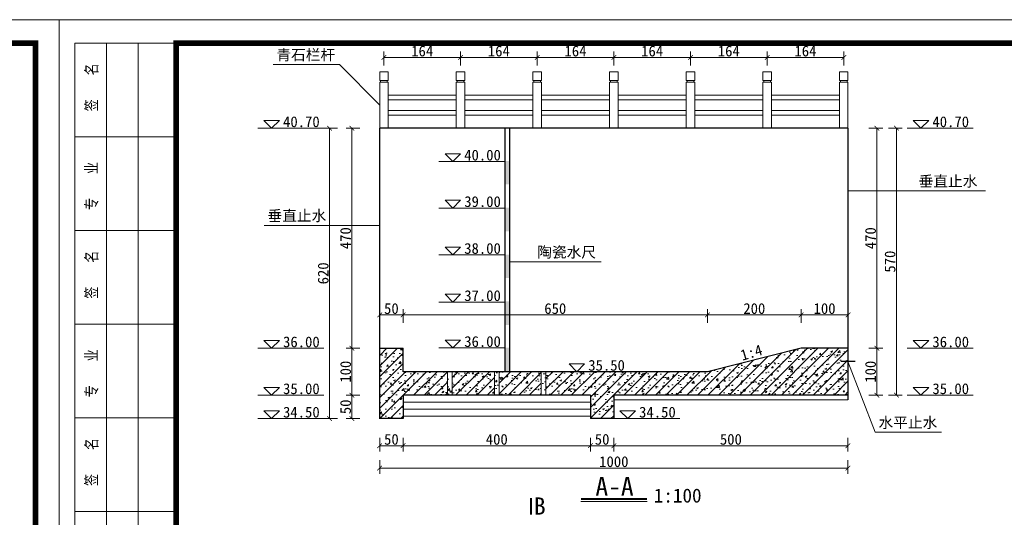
# Model space of a CAD drawing. Extents: x -13074 to 1448651, y 3648755 to 8081248.
# Tile 5 of 173: x 466357 to 466567, y 3854021 to 3854128. Entities that reach past the tile are written whole.
import ezdxf

# ---------------------------------------------------------------- set-up
doc = ezdxf.new("R2010")
doc.units = 0
doc.header["$PDMODE"] = 32
doc.header["$PDSIZE"] = 0.2
doc.layers.get('0').update_dxf_attribs({"linetype": 'CONTINUOUS'})
doc.layers.get('Defpoints').update_dxf_attribs({"linetype": 'CONTINUOUS'})
for name, color, linetype, lineweight in [('0.09折线', 6, 'CONTINUOUS', 9), ('0.09标注线', 3, 'CONTINUOUS', 9), ('0.13填充', 8, 'CONTINUOUS', 9), ('0.30粗线', 7, 'CONTINUOUS', 30), ('SHEET', 1, 'CONTINUOUS', 15), ('文字', 7, 'CONTINUOUS', 15), ('新建路', 7, 'CONTINUOUS', 40), ('细实线', 3, 'CONTINUOUS', 20), ('配筋1', 1, 'CONTINUOUS', 50)]:
    doc.layers.add(name, color=color, linetype=linetype, lineweight=lineweight)
doc.layers.add('DIM', color=3, linetype='CONTINUOUS')
doc.styles.add('-仿宋_GB2312', font='FangSong_GB2312.ttf')
doc.styles.add('FHZ', font='FangSong_GB2312.ttf', dxfattribs={"width": 0.7070000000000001, "height": 300})
doc.dimstyles.new('zzzz STANDARD', dxfattribs={"dimtxt": 2.3, "dimasz": 1, "dimexe": 1.25, "dimexo": 1.5, "dimgap": 0.2, "dimtad": 1, "dimdec": 0, "dimlfac": 10, "dimzin": 0, "dimdsep": 46, "dimtxsty": '-仿宋_GB2312', "dimblk": 'ARCHTICK', "dimcen": 0.09, "dimadec": 0, "dimazin": 0, "dimtfac": 1, "dimtdec": 0, "dimtix": 1, "dimtmove": 2, "dimatfit": 3, "dimfxl": 1.7, "dimfxlon": 1, "dimtolj": 1, "dimtzin": 0, "dimlwd": 9, "dimlwe": 9, "dimarcsym": 0})

# ---------------------------------------------------------------- blocks, each defined once
blk = doc.blocks.new('c')
at = {"layer": 'SHEET', "color": 7}
for p, q in [((565949.9466843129, 3846269.904572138), (565906.7484831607, 3846269.904572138)), ((565906.7484831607, 3846269.904572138), (565949.9466843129, 3846269.904572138)), ((565906.7484831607, 3846269.904572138), (565906.7484831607, 3846029.914565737)), ((565920.2479210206, 3846269.904572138), (565920.2479210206, 3846029.914565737)), ((565933.7473588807, 3846269.904572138), (565933.7473588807, 3846029.914565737)), ((565906.7484831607, 3846229.906237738), (565949.9466843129, 3846229.906237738)), ((565906.7484831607, 3846189.907903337), (565949.9466843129, 3846189.907903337)), ((565906.7484831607, 3846189.907903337), (565949.9466843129, 3846189.907903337)), ((565906.7484831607, 3846189.907903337), (565949.9466843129, 3846189.907903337)), ((565906.7484831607, 3846149.909568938), (565949.9466843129, 3846149.909568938)), ((565906.7484831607, 3846109.911234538), (565949.9466843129, 3846109.911234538)), ((565906.7484831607, 3846109.911234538), (565949.9466843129, 3846109.911234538)), ((565906.7484831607, 3846069.912900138), (565949.9466843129, 3846069.912900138))]:
    blk.add_line(p, q, dxfattribs=at)
at = {"layer": 'SHEET', "color": 5}
blk.add_lwpolyline([(566739.913788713, 3845685.928889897), (565899.948766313, 3845685.928889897), (565899.948766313, 3846279.904155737), (566739.913788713, 3846279.904155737)], close=True, dxfattribs=at)
at = {"layer": 'SHEET', "color": 5, "const_width": 2.399900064}
blk.add_lwpolyline([(565949.9466843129, 3846269.904572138), (566729.914205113, 3846269.904572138), (566729.914205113, 3845695.928473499), (565949.9466843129, 3845695.928473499)], close=True, dxfattribs=at)
at = {"layer": 'DIM', "color": 7, "style": 'FHZ', "width": 0.75}
for s, p in [('签    名', (565916.2944850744, 3846240.803156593)), ('专    业', (565916.2944850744, 3846198.677241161)), ('签    名', (565916.2944850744, 3846160.806487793)), ('专    业', (565916.2944850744, 3846118.68057236)), ('签    名', (565916.2944850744, 3846080.809818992))]:
    blk.add_text(s, height=4.999791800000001, rotation=90, dxfattribs=at).set_placement(p)
blk = doc.blocks.new('_ARCHTICK')
at = {"color": 0, "linetype": 'ByBlock', "const_width": 0.15}
blk.add_lwpolyline([(-0.5, -0.5), (0.5, 0.5)], dxfattribs=at)
blk = doc.blocks.new('*D1278')
at = {"layer": 'Defpoints', "color": 0, "linetype": 'Continuous', "lineweight": 13}
for p in [(466533.9578371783, 3854046.399516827), (466433.9578371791, 3854042.399516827), (466433.9578371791, 3854031.833417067)]:
    blk.add_point(p, dxfattribs=at)
at = {"layer": '新建路', "color": 0, "linetype": 'Continuous', "lineweight": 9}
for p, q in [((466433.9578371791, 3854033.533417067), (466433.9578371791, 3854030.583417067)), ((466533.9578371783, 3854033.533417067), (466533.9578371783, 3854030.583417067)), ((466533.9578371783, 3854031.833417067), (466433.9578371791, 3854031.833417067))]:
    blk.add_line(p, q, dxfattribs=at)
at = {"layer": '新建路', "color": 0, "linetype": 'Continuous', "lineweight": 9, "rotation": 180}
blk.add_blockref('_ARCHTICK', (466433.9578371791, 3854031.833417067), dxfattribs=at)
at = {"layer": '新建路', "color": 0, "linetype": 'Continuous', "lineweight": 9}
blk.add_blockref('_ARCHTICK', (466533.9578371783, 3854031.833417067), dxfattribs=at)
at = {"layer": '新建路', "color": 0, "linetype": 'Continuous', "lineweight": 13, "insert": (466483.9578371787, 3854033.183417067), "char_height": 2.3, "attachment_point": 5, "style": '-仿宋_GB2312'}
blk.add_mtext('\\A1;1000', dxfattribs=at)
blk = doc.blocks.new('*D1286')
at = {"layer": 'Defpoints', "color": 0, "linetype": 'Continuous', "lineweight": 13}
for p in [(466433.9578371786, 3854104.399516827), (466423.2569691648, 3854042.399516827), (466433.9578371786, 3854042.399516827)]:
    blk.add_point(p, dxfattribs=at)
at = {"layer": '新建路', "color": 0, "linetype": 'Continuous', "lineweight": 9}
for p, q in [((466424.9569691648, 3854104.399516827), (466422.0069691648, 3854104.399516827)), ((466423.2569691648, 3854104.399516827), (466423.2569691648, 3854042.399516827)), ((466424.9569691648, 3854042.399516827), (466422.0069691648, 3854042.399516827))]:
    blk.add_line(p, q, dxfattribs=at)
for p, rotation in [((466423.2569691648, 3854104.399516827), 90), ((466423.2569691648, 3854042.399516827), 270)]:
    blk.add_blockref('_ARCHTICK', p, dxfattribs=dict(at, rotation=rotation))
at = {"layer": '新建路', "color": 0, "linetype": 'Continuous', "lineweight": 13, "insert": (466421.9069691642, 3854073.399516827), "char_height": 2.3, "attachment_point": 5, "rotation": 90, "style": '-仿宋_GB2312'}
blk.add_mtext('\\A1;620', dxfattribs=at)
blk = doc.blocks.new('*D1289')
at = {"layer": 'Defpoints', "color": 0, "linetype": 'Continuous', "lineweight": 13}
for p in [(466533.9578371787, 3854104.399516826), (466533.9578371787, 3854047.399516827), (466544.2940091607, 3854047.399516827)]:
    blk.add_point(p, dxfattribs=at)
at = {"layer": '新建路', "color": 0, "linetype": 'Continuous', "lineweight": 9}
for p, q in [((466542.5940091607, 3854104.399516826), (466545.5440091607, 3854104.399516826)), ((466544.2940091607, 3854104.399516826), (466544.2940091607, 3854047.399516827)), ((466542.5940091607, 3854047.399516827), (466545.5440091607, 3854047.399516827))]:
    blk.add_line(p, q, dxfattribs=at)
for p, rotation in [((466544.2940091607, 3854104.399516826), 90), ((466544.2940091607, 3854047.399516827), 270)]:
    blk.add_blockref('_ARCHTICK', p, dxfattribs=dict(at, rotation=rotation))
at = {"layer": '新建路', "color": 0, "linetype": 'Continuous', "lineweight": 13, "insert": (466542.9440091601, 3854075.899516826), "char_height": 2.3, "attachment_point": 5, "rotation": 90, "style": '-仿宋_GB2312'}
blk.add_mtext('\\A1;570', dxfattribs=at)

msp = doc.modelspace()

# ---------------------------------------------------------------- hatches: boundary and pattern name
at = {"layer": '0.09标注线', "linetype": 'Continuous', "lineweight": 13}
for points in [[(466461.6934791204, 3854097.399516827), (466460.6959015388, 3854097.399516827), (466460.6959015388, 3854092.399516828), (466461.6934791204, 3854092.399516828)], [(466461.6934791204, 3854087.399516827), (466460.6959015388, 3854087.399516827), (466460.6959015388, 3854082.399516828), (466461.6934791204, 3854082.399516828)], [(466461.6934791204, 3854077.399516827), (466460.6959015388, 3854077.399516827), (466460.6959015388, 3854072.399516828), (466461.6934791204, 3854072.399516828)], [(466461.6934791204, 3854067.396751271), (466460.6959015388, 3854067.396751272), (466460.6959015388, 3854062.396751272), (466461.6934791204, 3854062.396751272)], [(466461.6934791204, 3854057.521795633), (466460.6959015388, 3854057.521795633), (466460.6959015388, 3854052.521795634), (466461.6934791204, 3854052.521795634)]]:
    msp.add_hatch(color=256, dxfattribs=at).paths.add_polyline_path(points)
h = msp.add_hatch(dxfattribs=at)
h.set_pattern_fill('ANSI31', color=256, scale=0.5, style=0)
h.set_pattern_definition([(45, (466433.9578371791, 3854042.399516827), (-1.122532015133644, 1.122532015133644), [])])
h.paths.add_polyline_path([(466503.9578371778, 3854052.399516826), (466469.4578371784, 3854052.399516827), (466469.4578371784, 3854047.399516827), (466478.9578371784, 3854047.399516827), (466478.9578371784, 3854042.399516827), (466483.9578371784, 3854042.399516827), (466483.9578371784, 3854047.399516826), (466488.9578371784, 3854047.399516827), (466533.9578371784, 3854047.399516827), (466533.9578371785, 3854057.399516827), (466523.9578371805, 3854057.399516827)])
h.paths.add_polyline_path([(466459.4578371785, 3854052.399516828), (466459.4578371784, 3854047.399516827), (466468.4578371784, 3854047.399516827), (466468.4578371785, 3854052.399516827)])
h.paths.add_polyline_path([(466449.4578371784, 3854052.399516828), (466449.4578371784, 3854047.399516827), (466458.4578371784, 3854047.399516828), (466458.4578371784, 3854052.399516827)])
h.paths.add_polyline_path([(466438.9578371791, 3854052.399516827), (466438.957837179, 3854057.399516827), (466433.9578371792, 3854057.399516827), (466433.9578371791, 3854042.399516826), (466438.9578371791, 3854042.399516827), (466438.9578371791, 3854047.399516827), (466448.4578371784, 3854047.399516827), (466448.4578371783, 3854052.399516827)])
h = msp.add_hatch(dxfattribs=at)
h.set_pattern_fill('AR-CONC', color=256, scale=0.02, style=0)
h.set_pattern_definition([(49.99999999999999, (466433.9578371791, 3854042.399516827), (3.64369337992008, -0.3187817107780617), [0.381, -4.191000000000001]), (355, (466433.9578371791, 3854042.399516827), (-0.7048565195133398, 3.8211328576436), [0.3048, -3.3528]), (100.451, (466434.2614771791, 3854042.372951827), (2.938850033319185, 3.502333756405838), [0.3238, -3.5618]), (46.18420000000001, (466433.9578371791, 3854043.415516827), (5.421580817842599, -0.8408465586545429), [0.5715, -6.2865]), (96.6356, (466434.4096351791, 3854043.345446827), (4.748084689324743, 4.948511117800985), [0.4857, -5.3427]), (351.1840000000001, (466433.9578371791, 3854043.415516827), (4.748092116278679, 4.948502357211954), [0.4572, -5.0292]), (21, (466434.4658371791, 3854043.161516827), (3.032297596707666, -2.04531037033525), [0.381, -4.191000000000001]), (326.0000000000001, (466434.4658371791, 3854043.161516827), (1.236040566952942, 3.683759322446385), [0.3048, -3.3528]), (71.4514, (466434.7185271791, 3854042.991074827), (4.268329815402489, 1.638457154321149), [0.3238, -3.5618]), (37.50000000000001, (466433.9578371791, 3854042.399516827), (0.06177206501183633, 1.691100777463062), [0, -3.31216, 0, -3.4036, 0, -3.3655]), (7.499999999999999, (466433.9578371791, 3854042.399516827), (1.336393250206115, 2.00361149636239), [0, -1.94056, 0, -3.23596, 0, -1.2827]), (327.5, (466432.8249971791, 3854042.399516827), (2.711811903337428, -0.1145748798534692), [0, -1.27, 0, -3.9624, 0, -5.2578]), (317.5, (466432.3169971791, 3854042.399516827), (2.962583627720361, 0.5085298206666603), [0, -1.651, 0, -2.63144, 0, -3.7338])])
h.paths.add_polyline_path([(466459.4578371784, 3854052.399516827), (466459.4578371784, 3854047.399516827), (466468.4578371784, 3854047.399516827), (466468.4578371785, 3854052.399516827)])
h.paths.add_polyline_path([(466458.4578371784, 3854052.399516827), (466449.4578371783, 3854052.399516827), (466449.4578371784, 3854047.399516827), (466458.4578371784, 3854047.399516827)])
h.paths.add_polyline_path([(466438.9578371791, 3854052.399516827), (466438.957837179, 3854057.399516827), (466433.9578371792, 3854057.399516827), (466433.9578371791, 3854042.399516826), (466438.9578371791, 3854042.399516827), (466438.9578371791, 3854047.399516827), (466448.4578371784, 3854047.399516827), (466448.4578371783, 3854052.399516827)])
h = msp.add_hatch(dxfattribs=at)
h.set_pattern_fill('AR-CONC', color=256, scale=0.02, style=0)
h.set_pattern_definition([(49.99999999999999, (466469.4578371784, 3854042.399516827), (3.64369337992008, -0.3187817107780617), [0.381, -4.191000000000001]), (355, (466469.4578371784, 3854042.399516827), (-0.7048565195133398, 3.8211328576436), [0.3048, -3.3528]), (100.451, (466469.7614771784, 3854042.372951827), (2.938850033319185, 3.502333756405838), [0.3238, -3.5618]), (46.18420000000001, (466469.4578371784, 3854043.415516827), (5.421580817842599, -0.8408465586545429), [0.5715, -6.2865]), (96.6356, (466469.9096351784, 3854043.345446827), (4.748084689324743, 4.948511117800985), [0.4857, -5.3427]), (351.1840000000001, (466469.4578371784, 3854043.415516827), (4.748092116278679, 4.948502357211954), [0.4572, -5.0292]), (21, (466469.9658371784, 3854043.161516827), (3.032297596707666, -2.04531037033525), [0.381, -4.191000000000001]), (326.0000000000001, (466469.9658371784, 3854043.161516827), (1.236040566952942, 3.683759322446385), [0.3048, -3.3528]), (71.4514, (466470.2185271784, 3854042.991074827), (4.268329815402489, 1.638457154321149), [0.3238, -3.5618]), (37.50000000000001, (466469.4578371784, 3854042.399516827), (0.06177206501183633, 1.691100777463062), [0, -3.31216, 0, -3.4036, 0, -3.3655]), (7.499999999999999, (466469.4578371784, 3854042.399516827), (1.336393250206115, 2.00361149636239), [0, -1.94056, 0, -3.23596, 0, -1.2827]), (327.5, (466468.3249971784, 3854042.399516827), (2.711811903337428, -0.1145748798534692), [0, -1.27, 0, -3.9624, 0, -5.2578]), (317.5, (466467.8169971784, 3854042.399516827), (2.962583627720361, 0.5085298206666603), [0, -1.651, 0, -2.63144, 0, -3.7338])])
h.paths.add_polyline_path([(466503.9578371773, 3854052.399516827), (466469.4578371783, 3854052.399516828), (466469.4578371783, 3854047.399516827), (466478.9578371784, 3854047.399516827), (466478.9578371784, 3854042.399516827), (466483.9578371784, 3854042.399516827), (466483.9578371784, 3854047.399516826), (466488.9578371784, 3854047.399516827), (466533.9578371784, 3854047.399516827), (466533.9578371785, 3854057.399516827), (466523.9578371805, 3854057.399516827)])
h = msp.add_hatch(dxfattribs=at)
h.set_pattern_fill('AR-CONC', color=256, scale=0.02, style=0)
h.set_pattern_definition([(49.99999999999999, (466448.4578371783, 3854047.399516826), (3.64369337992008, -0.3187817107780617), [0.381, -4.191000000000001]), (355, (466448.4578371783, 3854047.399516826), (-0.7048565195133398, 3.8211328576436), [0.3048, -3.3528]), (100.451, (466448.7614771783, 3854047.372951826), (2.938850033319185, 3.502333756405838), [0.3238, -3.5618]), (46.18420000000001, (466448.4578371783, 3854048.415516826), (5.421580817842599, -0.8408465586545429), [0.5715, -6.2865]), (96.6356, (466448.9096351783, 3854048.345446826), (4.748084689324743, 4.948511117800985), [0.4857, -5.3427]), (351.1840000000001, (466448.4578371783, 3854048.415516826), (4.748092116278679, 4.948502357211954), [0.4572, -5.0292]), (21, (466448.9658371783, 3854048.161516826), (3.032297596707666, -2.04531037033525), [0.381, -4.191000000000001]), (326.0000000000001, (466448.9658371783, 3854048.161516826), (1.236040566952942, 3.683759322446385), [0.3048, -3.3528]), (71.4514, (466449.2185271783, 3854047.991074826), (4.268329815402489, 1.638457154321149), [0.3238, -3.5618]), (37.50000000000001, (466448.4578371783, 3854047.399516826), (0.06177206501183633, 1.691100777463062), [0, -3.31216, 0, -3.4036, 0, -3.3655]), (7.499999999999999, (466448.4578371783, 3854047.399516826), (1.336393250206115, 2.00361149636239), [0, -1.94056, 0, -3.23596, 0, -1.2827]), (327.5, (466447.3249971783, 3854047.399516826), (2.711811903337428, -0.1145748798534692), [0, -1.27, 0, -3.9624, 0, -5.2578]), (317.5, (466446.8169971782, 3854047.399516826), (2.962583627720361, 0.5085298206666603), [0, -1.651, 0, -2.63144, 0, -3.7338])])
h.paths.add_polyline_path([(466469.4578371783, 3854052.399516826), (466468.4578371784, 3854052.399516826), (466468.4578371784, 3854047.399516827), (466469.4578371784, 3854047.399516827)])
h.paths.add_polyline_path([(466459.4578371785, 3854052.399516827), (466458.4578371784, 3854052.399516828), (466458.4578371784, 3854047.399516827), (466459.4578371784, 3854047.399516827)])
h.paths.add_polyline_path([(466449.4578371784, 3854052.399516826), (466448.4578371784, 3854052.399516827), (466448.4578371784, 3854047.399516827), (466449.4578371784, 3854047.399516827)])

# ---------------------------------------------------------------- linework, layer by layer
at = {"layer": '0.09折线', "color": 7}
for p, q in [((466433.9578371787, 3854114.599539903), (466433.9578371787, 3854116.399539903)), ((466433.9578371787, 3854116.399539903), (466435.7578371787, 3854116.399539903)), ((466433.9578371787, 3854114.599539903), (466433.9578371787, 3854116.399539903)), ((466433.9578371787, 3854116.399539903), (466435.7578371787, 3854116.399539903)), ((466433.9578371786, 3854114.599539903), (466433.9578371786, 3854116.399539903)), ((466433.9578371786, 3854116.399539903), (466435.7578371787, 3854116.399539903)), ((466435.7578371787, 3854114.599539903), (466435.7578371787, 3854116.399539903)), ((466435.7578371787, 3854114.599539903), (466435.7578371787, 3854116.399539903)), ((466435.7578371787, 3854114.599539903), (466435.7578371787, 3854116.399539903)), ((466450.3245038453, 3854114.599539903), (466450.3245038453, 3854116.399539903)), ((466450.3245038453, 3854116.399539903), (466452.1245038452, 3854116.399539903)), ((466450.3245038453, 3854114.599539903), (466450.3245038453, 3854116.399539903)), ((466450.3245038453, 3854116.399539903), (466452.1245038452, 3854116.399539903)), ((466450.3245038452, 3854114.599539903), (466450.3245038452, 3854116.399539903)), ((466450.3245038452, 3854116.399539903), (466452.1245038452, 3854116.399539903)), ((466452.1245038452, 3854114.599539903), (466452.1245038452, 3854116.399539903)), ((466452.1245038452, 3854114.599539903), (466452.1245038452, 3854116.399539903)), ((466452.1245038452, 3854114.599539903), (466452.1245038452, 3854116.399539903)), ((466466.6911705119, 3854114.599539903), (466466.6911705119, 3854116.399539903)), ((466466.6911705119, 3854116.399539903), (466468.4911705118, 3854116.399539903)), ((466466.6911705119, 3854114.599539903), (466466.6911705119, 3854116.399539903)), ((466466.6911705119, 3854116.399539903), (466468.4911705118, 3854116.399539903)), ((466466.6911705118, 3854114.599539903), (466466.6911705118, 3854116.399539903)), ((466466.6911705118, 3854116.399539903), (466468.4911705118, 3854116.399539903)), ((466468.4911705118, 3854114.599539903), (466468.4911705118, 3854116.399539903)), ((466468.4911705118, 3854114.599539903), (466468.4911705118, 3854116.399539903)), ((466468.4911705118, 3854114.599539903), (466468.4911705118, 3854116.399539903)), ((466483.0578371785, 3854114.599539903), (466483.0578371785, 3854116.399539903)), ((466483.0578371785, 3854116.399539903), (466484.8578371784, 3854116.399539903)), ((466483.0578371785, 3854114.599539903), (466483.0578371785, 3854116.399539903)), ((466483.0578371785, 3854116.399539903), (466484.8578371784, 3854116.399539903)), ((466483.0578371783, 3854114.599539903), (466483.0578371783, 3854116.399539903)), ((466483.0578371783, 3854116.399539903), (466484.8578371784, 3854116.399539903)), ((466484.8578371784, 3854114.599539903), (466484.8578371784, 3854116.399539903)), ((466484.8578371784, 3854114.599539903), (466484.8578371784, 3854116.399539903)), ((466484.8578371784, 3854114.599539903), (466484.8578371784, 3854116.399539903)), ((466499.424503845, 3854114.599539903), (466499.424503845, 3854116.399539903)), ((466499.424503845, 3854116.399539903), (466501.224503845, 3854116.399539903)), ((466499.424503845, 3854114.599539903), (466499.424503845, 3854116.399539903)), ((466499.424503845, 3854116.399539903), (466501.224503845, 3854116.399539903)), ((466499.4245038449, 3854114.599539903), (466499.4245038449, 3854116.399539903)), ((466499.4245038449, 3854116.399539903), (466501.224503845, 3854116.399539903)), ((466501.224503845, 3854114.599539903), (466501.224503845, 3854116.399539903)), ((466501.224503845, 3854114.599539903), (466501.224503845, 3854116.399539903)), ((466501.224503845, 3854114.599539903), (466501.224503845, 3854116.399539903)), ((466515.7911705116, 3854114.599539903), (466515.7911705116, 3854116.399539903)), ((466515.7911705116, 3854116.399539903), (466517.5911705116, 3854116.399539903)), ((466515.7911705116, 3854114.599539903), (466515.7911705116, 3854116.399539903)), ((466515.7911705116, 3854116.399539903), (466517.5911705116, 3854116.399539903)), ((466515.7911705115, 3854114.599539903), (466515.7911705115, 3854116.399539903)), ((466515.7911705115, 3854116.399539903), (466517.5911705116, 3854116.399539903)), ((466517.5911705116, 3854114.599539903), (466517.5911705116, 3854116.399539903)), ((466517.5911705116, 3854114.599539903), (466517.5911705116, 3854116.399539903)), ((466517.5911705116, 3854114.599539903), (466517.5911705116, 3854116.399539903)), ((466532.1578371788, 3854114.599539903), (466532.1578371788, 3854116.399539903)), ((466532.1578371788, 3854116.399539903), (466533.9578371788, 3854116.399539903)), ((466532.1578371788, 3854114.599539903), (466532.1578371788, 3854116.399539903)), ((466532.1578371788, 3854116.399539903), (466533.9578371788, 3854116.399539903)), ((466532.1578371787, 3854114.599539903), (466532.1578371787, 3854116.399539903)), ((466532.1578371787, 3854116.399539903), (466533.9578371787, 3854116.399539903)), ((466533.9578371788, 3854114.599539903), (466533.9578371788, 3854116.399539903)), ((466533.9578371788, 3854114.599539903), (466533.9578371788, 3854116.399539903)), ((466533.9578371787, 3854114.599539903), (466533.9578371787, 3854116.399539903)), ((466533.9578371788, 3854114.599539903), (466533.9578371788, 3854116.399539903)), ((466533.9578371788, 3854114.599539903), (466533.9578371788, 3854116.399539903)), ((466533.9578371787, 3854114.599539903), (466533.9578371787, 3854116.399539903)), ((466433.9578371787, 3854114.599539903), (466435.7578371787, 3854114.599539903)), ((466433.9578371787, 3854114.599539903), (466435.7578371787, 3854114.599539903)), ((466433.9578371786, 3854114.599539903), (466435.7578371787, 3854114.599539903)), ((466433.9578371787, 3854114.199539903), (466435.7578371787, 3854114.199539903)), ((466433.9578371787, 3854114.199539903), (466433.9578371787, 3854104.399539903)), ((466433.9578371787, 3854114.199539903), (466435.7578371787, 3854114.199539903)), ((466433.9578371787, 3854114.199539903), (466433.9578371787, 3854104.399539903)), ((466433.9578371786, 3854114.199539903), (466435.7578371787, 3854114.199539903)), ((466433.9578371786, 3854114.199539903), (466433.9578371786, 3854104.399539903)), ((466434.1578371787, 3854114.199539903), (466434.1578371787, 3854114.599539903)), ((466434.1578371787, 3854114.199539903), (466434.1578371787, 3854114.599539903)), ((466434.1578371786, 3854114.199539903), (466434.1578371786, 3854114.599539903)), ((466435.5578371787, 3854114.199539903), (466435.5578371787, 3854114.599539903)), ((466435.5578371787, 3854114.199539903), (466435.5578371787, 3854114.599539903)), ((466435.5578371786, 3854114.199539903), (466435.5578371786, 3854114.599539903)), ((466435.7578371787, 3854104.399539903), (466435.7578371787, 3854114.199539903)), ((466435.7578371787, 3854104.399539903), (466435.7578371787, 3854114.199539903)), ((466435.7578371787, 3854104.399539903), (466435.7578371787, 3854114.199539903)), ((466450.3245038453, 3854114.599539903), (466452.1245038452, 3854114.599539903)), ((466450.3245038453, 3854114.599539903), (466452.1245038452, 3854114.599539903)), ((466450.3245038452, 3854114.599539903), (466452.1245038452, 3854114.599539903)), ((466450.3245038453, 3854114.199539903), (466452.1245038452, 3854114.199539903)), ((466450.3245038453, 3854114.199539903), (466450.3245038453, 3854104.399539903)), ((466450.3245038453, 3854114.199539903), (466452.1245038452, 3854114.199539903)), ((466450.3245038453, 3854114.199539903), (466450.3245038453, 3854104.399539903)), ((466450.3245038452, 3854114.199539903), (466452.1245038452, 3854114.199539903)), ((466450.3245038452, 3854114.199539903), (466450.3245038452, 3854104.399539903)), ((466450.5245038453, 3854114.199539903), (466450.5245038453, 3854114.599539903)), ((466450.5245038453, 3854114.199539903), (466450.5245038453, 3854114.599539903)), ((466450.5245038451, 3854114.199539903), (466450.5245038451, 3854114.599539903)), ((466451.9245038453, 3854114.199539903), (466451.9245038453, 3854114.599539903)), ((466451.9245038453, 3854114.199539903), (466451.9245038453, 3854114.599539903)), ((466451.9245038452, 3854114.199539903), (466451.9245038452, 3854114.599539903)), ((466452.1245038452, 3854104.399539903), (466452.1245038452, 3854114.199539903)), ((466452.1245038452, 3854104.399539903), (466452.1245038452, 3854114.199539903)), ((466452.1245038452, 3854104.399539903), (466452.1245038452, 3854114.199539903)), ((466466.6911705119, 3854114.599539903), (466468.4911705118, 3854114.599539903)), ((466466.6911705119, 3854114.599539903), (466468.4911705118, 3854114.599539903)), ((466466.6911705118, 3854114.599539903), (466468.4911705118, 3854114.599539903)), ((466466.6911705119, 3854114.199539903), (466468.4911705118, 3854114.199539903)), ((466466.6911705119, 3854114.199539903), (466466.6911705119, 3854104.399539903)), ((466466.6911705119, 3854114.199539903), (466468.4911705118, 3854114.199539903)), ((466466.6911705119, 3854114.199539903), (466466.6911705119, 3854104.399539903)), ((466466.6911705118, 3854114.199539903), (466468.4911705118, 3854114.199539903)), ((466466.6911705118, 3854114.199539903), (466466.6911705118, 3854104.399539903)), ((466466.8911705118, 3854114.199539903), (466466.8911705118, 3854114.599539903)), ((466466.8911705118, 3854114.199539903), (466466.8911705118, 3854114.599539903)), ((466466.8911705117, 3854114.199539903), (466466.8911705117, 3854114.599539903)), ((466468.2911705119, 3854114.199539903), (466468.2911705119, 3854114.599539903)), ((466468.2911705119, 3854114.199539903), (466468.2911705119, 3854114.599539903)), ((466468.2911705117, 3854114.199539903), (466468.2911705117, 3854114.599539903)), ((466468.4911705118, 3854104.399539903), (466468.4911705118, 3854114.199539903)), ((466468.4911705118, 3854104.399539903), (466468.4911705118, 3854114.199539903)), ((466468.4911705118, 3854104.399539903), (466468.4911705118, 3854114.199539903)), ((466483.0578371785, 3854114.599539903), (466484.8578371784, 3854114.599539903)), ((466483.0578371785, 3854114.599539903), (466484.8578371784, 3854114.599539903)), ((466483.0578371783, 3854114.599539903), (466484.8578371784, 3854114.599539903)), ((466483.0578371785, 3854114.199539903), (466484.8578371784, 3854114.199539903)), ((466483.0578371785, 3854114.199539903), (466483.0578371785, 3854104.399539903)), ((466483.0578371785, 3854114.199539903), (466484.8578371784, 3854114.199539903)), ((466483.0578371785, 3854114.199539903), (466483.0578371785, 3854104.399539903)), ((466483.0578371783, 3854114.199539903), (466484.8578371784, 3854114.199539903)), ((466483.0578371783, 3854114.199539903), (466483.0578371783, 3854104.399539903)), ((466483.2578371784, 3854114.199539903), (466483.2578371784, 3854114.599539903)), ((466483.2578371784, 3854114.199539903), (466483.2578371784, 3854114.599539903)), ((466483.2578371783, 3854114.199539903), (466483.2578371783, 3854114.599539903)), ((466484.6578371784, 3854114.199539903), (466484.6578371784, 3854114.599539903)), ((466484.6578371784, 3854114.199539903), (466484.6578371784, 3854114.599539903)), ((466484.6578371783, 3854114.199539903), (466484.6578371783, 3854114.599539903)), ((466484.8578371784, 3854104.399539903), (466484.8578371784, 3854114.199539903)), ((466484.8578371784, 3854104.399539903), (466484.8578371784, 3854114.199539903)), ((466484.8578371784, 3854104.399539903), (466484.8578371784, 3854114.199539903)), ((466499.424503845, 3854114.599539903), (466501.224503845, 3854114.599539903)), ((466499.424503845, 3854114.599539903), (466501.224503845, 3854114.599539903)), ((466499.4245038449, 3854114.599539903), (466501.224503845, 3854114.599539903)), ((466499.424503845, 3854114.199539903), (466501.224503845, 3854114.199539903)), ((466499.424503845, 3854114.199539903), (466499.424503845, 3854104.399539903)), ((466499.424503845, 3854114.199539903), (466501.224503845, 3854114.199539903)), ((466499.424503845, 3854114.199539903), (466499.424503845, 3854104.399539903)), ((466499.4245038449, 3854114.199539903), (466501.224503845, 3854114.199539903)), ((466499.4245038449, 3854114.199539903), (466499.4245038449, 3854104.399539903)), ((466499.624503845, 3854114.199539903), (466499.624503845, 3854114.599539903)), ((466499.624503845, 3854114.199539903), (466499.624503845, 3854114.599539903)), ((466499.6245038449, 3854114.199539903), (466499.6245038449, 3854114.599539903)), ((466501.024503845, 3854114.199539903), (466501.024503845, 3854114.599539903)), ((466501.024503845, 3854114.199539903), (466501.024503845, 3854114.599539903)), ((466501.0245038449, 3854114.199539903), (466501.0245038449, 3854114.599539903)), ((466501.224503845, 3854104.399539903), (466501.224503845, 3854114.199539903)), ((466501.224503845, 3854104.399539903), (466501.224503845, 3854114.199539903)), ((466501.224503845, 3854104.399539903), (466501.224503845, 3854114.199539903)), ((466515.7911705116, 3854114.599539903), (466517.5911705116, 3854114.599539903)), ((466515.7911705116, 3854114.599539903), (466517.5911705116, 3854114.599539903)), ((466515.7911705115, 3854114.599539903), (466517.5911705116, 3854114.599539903)), ((466515.7911705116, 3854114.199539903), (466517.5911705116, 3854114.199539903)), ((466515.7911705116, 3854114.199539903), (466515.7911705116, 3854104.399539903)), ((466515.7911705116, 3854114.199539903), (466517.5911705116, 3854114.199539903)), ((466515.7911705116, 3854114.199539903), (466515.7911705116, 3854104.399539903)), ((466515.7911705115, 3854114.199539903), (466517.5911705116, 3854114.199539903)), ((466515.7911705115, 3854114.199539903), (466515.7911705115, 3854104.399539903)), ((466515.9911705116, 3854114.199539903), (466515.9911705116, 3854114.599539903)), ((466515.9911705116, 3854114.199539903), (466515.9911705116, 3854114.599539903)), ((466515.9911705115, 3854114.199539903), (466515.9911705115, 3854114.599539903)), ((466517.3911705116, 3854114.199539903), (466517.3911705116, 3854114.599539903)), ((466517.3911705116, 3854114.199539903), (466517.3911705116, 3854114.599539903)), ((466517.3911705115, 3854114.199539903), (466517.3911705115, 3854114.599539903)), ((466517.5911705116, 3854104.399539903), (466517.5911705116, 3854114.199539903)), ((466517.5911705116, 3854104.399539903), (466517.5911705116, 3854114.199539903)), ((466517.5911705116, 3854104.399539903), (466517.5911705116, 3854114.199539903)), ((466532.1578371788, 3854114.599539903), (466533.9578371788, 3854114.599539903)), ((466532.1578371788, 3854114.599539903), (466533.9578371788, 3854114.599539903)), ((466532.1578371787, 3854114.599539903), (466533.9578371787, 3854114.599539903)), ((466532.1578371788, 3854114.199539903), (466533.9578371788, 3854114.199539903)), ((466532.1578371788, 3854114.199539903), (466532.1578371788, 3854104.399539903)), ((466532.1578371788, 3854114.199539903), (466533.9578371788, 3854114.199539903)), ((466532.1578371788, 3854114.199539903), (466532.1578371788, 3854104.399539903)), ((466532.1578371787, 3854114.199539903), (466533.9578371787, 3854114.199539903)), ((466532.1578371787, 3854114.199539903), (466532.1578371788, 3854104.399539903)), ((466532.3578371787, 3854114.199539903), (466532.3578371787, 3854114.599539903)), ((466532.3578371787, 3854114.199539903), (466532.3578371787, 3854114.599539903)), ((466532.3578371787, 3854114.199539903), (466532.3578371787, 3854114.599539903)), ((466533.7578371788, 3854114.199539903), (466533.7578371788, 3854114.599539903)), ((466533.7578371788, 3854114.199539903), (466533.7578371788, 3854114.599539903)), ((466533.7578371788, 3854114.199539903), (466533.7578371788, 3854114.599539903)), ((466533.9578371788, 3854114.199539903), (466533.9578371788, 3854104.399539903)), ((466533.9578371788, 3854114.199539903), (466533.9578371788, 3854104.399539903)), ((466533.9578371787, 3854114.199539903), (466533.9578371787, 3854104.399539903)), ((466533.9578371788, 3854104.399539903), (466533.9578371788, 3854114.199539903)), ((466533.9578371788, 3854104.399539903), (466533.9578371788, 3854114.199539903)), ((466533.9578371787, 3854104.399539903), (466533.9578371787, 3854114.199539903)), ((466435.7578371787, 3854111.413191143), (466450.3245038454, 3854111.413191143)), ((466452.1245038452, 3854111.413191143), (466466.691170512, 3854111.413191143)), ((466468.4911705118, 3854111.413191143), (466483.0578371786, 3854111.413191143)), ((466484.8578371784, 3854111.413191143), (466499.4245038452, 3854111.413191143)), ((466501.224503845, 3854111.413191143), (466515.7911705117, 3854111.413191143)), ((466517.5911705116, 3854111.413191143), (466532.1578371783, 3854111.413191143)), ((466435.7578371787, 3854110.45255533), (466450.3245038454, 3854110.45255533)), ((466452.1245038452, 3854110.45255533), (466466.691170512, 3854110.45255533)), ((466468.4911705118, 3854110.45255533), (466483.0578371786, 3854110.45255533)), ((466484.8578371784, 3854110.45255533), (466499.4245038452, 3854110.45255533)), ((466501.224503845, 3854110.45255533), (466515.7911705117, 3854110.45255533)), ((466517.5911705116, 3854110.45255533), (466532.1578371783, 3854110.45255533)), ((466435.7578371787, 3854108.146524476), (466450.3245038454, 3854108.146524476)), ((466435.7578371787, 3854107.185888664), (466450.3245038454, 3854107.185888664)), ((466452.1245038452, 3854108.146524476), (466466.691170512, 3854108.146524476)), ((466452.1245038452, 3854107.185888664), (466466.691170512, 3854107.185888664)), ((466468.4911705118, 3854108.146524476), (466483.0578371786, 3854108.146524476)), ((466468.4911705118, 3854107.185888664), (466483.0578371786, 3854107.185888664)), ((466484.8578371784, 3854108.146524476), (466499.4245038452, 3854108.146524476)), ((466484.8578371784, 3854107.185888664), (466499.4245038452, 3854107.185888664)), ((466501.224503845, 3854108.146524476), (466515.7911705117, 3854108.146524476)), ((466501.224503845, 3854107.185888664), (466515.7911705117, 3854107.185888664)), ((466517.5911705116, 3854108.146524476), (466532.1578371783, 3854108.146524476)), ((466517.5911705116, 3854107.185888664), (466532.1578371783, 3854107.185888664))]:
    msp.add_line(p, q, dxfattribs=at)
at = {"layer": '0.09标注线', "color": 3, "lineweight": 9}
for p, q in [((466425.385055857, 3854117.999985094), (466411.2035613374, 3854117.999985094)), ((466563.3318910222, 3854091.017161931), (466533.9578371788, 3854091.01716193)), ((466433.9578371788, 3854083.642398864), (466409.2980473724, 3854083.642398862)), ((466481.2568216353, 3854075.87674406), (466461.6934791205, 3854075.87674406)), ((466553.9562516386, 3854039.48082465), (466539.774757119, 3854039.48082465))]:
    msp.add_line(p, q, dxfattribs=at)
at = {"layer": '0.09标注线', "linetype": 'Continuous', "lineweight": 13}
for p, q in [((466433.9578371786, 3854109.299539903), (466425.385055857, 3854117.999985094)), ((466533.9578371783, 3854054.584811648), (466539.774757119, 3854039.48082465)), ((466533.9578371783, 3854046.399516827), (466483.9578371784, 3854046.399516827)), ((466478.9578371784, 3854045.899516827), (466438.9578371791, 3854045.899516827)), ((466478.9578371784, 3854044.399516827), (466438.9578371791, 3854044.399516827)), ((466478.9578371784, 3854042.899516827), (466438.9578371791, 3854042.899516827))]:
    msp.add_line(p, q, dxfattribs=at)
at = {"layer": '0.09标注线'}
for p, q in [((466409.2355268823, 3854106.052659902), (466410.8886468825, 3854104.399539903)), ((466409.2355268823, 3854106.052659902), (466412.5417668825, 3854106.052659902)), ((466410.8886468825, 3854104.399539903), (466412.5417668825, 3854106.052659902)), ((466547.8946250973, 3854106.052659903), (466549.5477450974, 3854104.399539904)), ((466547.8946250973, 3854106.052659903), (466551.2008650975, 3854106.052659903)), ((466549.5477450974, 3854104.399539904), (466551.2008650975, 3854106.052659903)), ((466447.9244592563, 3854098.926342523), (466449.5775792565, 3854097.273222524)), ((466447.9244592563, 3854098.926342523), (466451.2306992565, 3854098.926342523)), ((466449.5775792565, 3854097.273222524), (466451.2306992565, 3854098.926342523)), ((466447.9244592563, 3854089.003679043), (466449.5775792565, 3854087.350559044)), ((466447.9244592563, 3854089.003679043), (466451.2306992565, 3854089.003679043)), ((466449.5775792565, 3854087.350559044), (466451.2306992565, 3854089.003679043)), ((466447.9244592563, 3854079.00409569), (466449.5775792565, 3854077.350975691)), ((466447.9244592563, 3854079.00409569), (466451.2306992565, 3854079.00409569)), ((466449.5775792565, 3854077.350975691), (466451.2306992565, 3854079.00409569)), ((466447.9244592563, 3854068.927592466), (466449.5775792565, 3854067.274472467)), ((466447.9244592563, 3854068.927592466), (466451.2306992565, 3854068.927592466)), ((466449.5775792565, 3854067.274472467), (466451.2306992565, 3854068.927592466)), ((466409.2355268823, 3854059.052636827), (466410.8886468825, 3854057.399516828)), ((466409.2355268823, 3854059.052636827), (466412.5417668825, 3854059.052636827)), ((466410.8886468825, 3854057.399516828), (466412.5417668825, 3854059.052636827)), ((466447.9244592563, 3854059.128331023), (466449.5775792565, 3854057.475211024)), ((466447.9244592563, 3854059.128331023), (466451.2306992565, 3854059.128331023)), ((466449.5775792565, 3854057.475211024), (466451.2306992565, 3854059.128331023)), ((466547.8946250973, 3854059.052636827), (466549.5477450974, 3854057.399516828)), ((466547.8946250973, 3854059.052636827), (466551.2008650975, 3854059.052636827)), ((466549.5477450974, 3854057.399516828), (466551.2008650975, 3854059.052636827)), ((466474.4074062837, 3854054.052636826), (466476.0605262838, 3854052.399516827)), ((466474.4074062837, 3854054.052636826), (466477.7136462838, 3854054.052636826)), ((466476.0605262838, 3854052.399516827), (466477.7136462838, 3854054.052636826)), ((466409.2355268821, 3854049.052636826), (466410.8886468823, 3854047.399516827)), ((466409.2355268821, 3854049.052636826), (466412.5417668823, 3854049.052636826)), ((466410.8886468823, 3854047.399516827), (466412.5417668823, 3854049.052636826)), ((466547.8946250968, 3854049.052636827), (466549.547745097, 3854047.399516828)), ((466547.8946250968, 3854049.052636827), (466551.200865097, 3854049.052636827)), ((466549.547745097, 3854047.399516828), (466551.200865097, 3854049.052636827)), ((466409.2355268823, 3854044.052636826), (466410.8886468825, 3854042.399516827)), ((466409.2355268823, 3854044.052636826), (466412.5417668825, 3854044.052636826)), ((466410.8886468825, 3854042.399516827), (466412.5417668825, 3854044.052636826)), ((466485.2647181, 3854044.052636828), (466486.9178381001, 3854042.399516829)), ((466485.2647181, 3854044.052636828), (466488.5709581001, 3854044.052636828)), ((466486.9178381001, 3854042.399516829), (466488.5709581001, 3854044.052636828))]:
    msp.add_line(p, q, dxfattribs=at)
at = {"layer": '0.09标注线', "color": 7}
msp.add_line((466488.1522241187, 3854052.399516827), (466495.3983458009, 3854052.399516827), dxfattribs=at)
at = {"layer": '0.13填充', "lineweight": 40, "ltscale": 0.005}
msp.add_line((466476.9942441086, 3854025.239974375), (466491.0152423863, 3854025.239974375), dxfattribs=at)
at = {"layer": '0.13填充', "ltscale": 0.005}
msp.add_line((466476.9391486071, 3854024.692763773), (466491.0534372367, 3854024.692763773), dxfattribs=at)
at = {"layer": '0.30粗线'}
for p, q in [((466533.9578371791, 3854104.399516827), (466433.9578371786, 3854104.399516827)), ((466433.9578371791, 3854042.399516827), (466433.9578371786, 3854104.399516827)), ((466533.9578371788, 3854104.399516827), (466533.9578371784, 3854046.399516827)), ((466433.9578371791, 3854057.399516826), (466438.9578371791, 3854057.399516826)), ((466438.9578371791, 3854052.399516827), (466438.9578371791, 3854057.399516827)), ((466523.9578371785, 3854057.399516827), (466503.9578371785, 3854052.399516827)), ((466533.9578371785, 3854057.399516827), (466523.9578371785, 3854057.399516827)), ((466535.4578371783, 3854054.584811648), (466532.4578371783, 3854054.584811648)), ((466503.9578371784, 3854052.399516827), (466438.9578371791, 3854052.399516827)), ((466478.9578371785, 3854047.399516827), (466438.9578371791, 3854047.399516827)), ((466478.9578371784, 3854047.399516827), (466438.9578371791, 3854047.399516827)), ((466438.9578371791, 3854047.399516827), (466438.9578371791, 3854042.399516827)), ((466478.9578371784, 3854047.399516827), (466478.9578371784, 3854042.399516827)), ((466533.9578371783, 3854047.399516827), (466483.9578371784, 3854047.399516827)), ((466488.9578371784, 3854047.399516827), (466483.9578371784, 3854047.399516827)), ((466483.9578371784, 3854047.399516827), (466483.9578371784, 3854042.399516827)), ((466438.9578371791, 3854042.399516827), (466433.9578371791, 3854042.399516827)), ((466483.9578371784, 3854042.399516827), (466478.9578371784, 3854042.399516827))]:
    msp.add_line(p, q, dxfattribs=at)
at = {"layer": '0.30粗线', "color": 7}
for p, q in [((466460.6959015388, 3854104.399516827), (466460.6959015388, 3854052.399516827)), ((466461.6934791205, 3854104.399516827), (466461.6934791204, 3854052.399516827))]:
    msp.add_line(p, q, dxfattribs=at)
at = {"layer": '0.30粗线', "lineweight": 15}
for p, q in [((466448.4578371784, 3854052.399516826), (466448.4578371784, 3854047.399516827)), ((466449.4578371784, 3854052.399516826), (466449.4578371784, 3854047.399516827)), ((466458.4578371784, 3854052.399516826), (466458.4578371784, 3854047.399516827)), ((466459.4578371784, 3854052.399516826), (466459.4578371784, 3854047.399516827)), ((466468.4578371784, 3854052.399516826), (466468.4578371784, 3854047.399516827)), ((466469.4578371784, 3854052.399516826), (466469.4578371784, 3854047.399516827))]:
    msp.add_line(p, q, dxfattribs=at)
at = {"layer": '新建路', "color": 3, "linetype": 'Continuous', "lineweight": 13}
for p, q in [((466422.0069691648, 3854104.399539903), (466407.9286459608, 3854104.399539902)), ((466560.6660673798, 3854104.399539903), (466546.5877441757, 3854104.399539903)), ((466460.6959015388, 3854097.273222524), (466446.6175783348, 3854097.273222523)), ((466460.6959015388, 3854087.350559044), (466446.6175783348, 3854087.350559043)), ((466460.6959015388, 3854077.350975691), (466446.6175783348, 3854077.35097569)), ((466460.6959015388, 3854067.274472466), (466446.6175783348, 3854067.274472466)), ((466422.0069691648, 3854057.399516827), (466407.9286459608, 3854057.399516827)), ((466460.6959015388, 3854057.475211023), (466446.6175783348, 3854057.475211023)), ((466560.6660673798, 3854057.399516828), (466546.5877441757, 3854057.399516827)), ((466422.0069691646, 3854047.399516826), (466407.9286459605, 3854047.399516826)), ((466560.6660673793, 3854047.399516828), (466546.5877441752, 3854047.399516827)), ((466422.0069691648, 3854042.399516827), (466407.9286459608, 3854042.399516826)), ((466498.0361603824, 3854042.399516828), (466483.9578371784, 3854042.399516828))]:
    msp.add_line(p, q, dxfattribs=at)
at = {"layer": '配筋1', "color": 7, "lineweight": 40}
msp.add_line((466466.2714813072, 3854021.901070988), (466466.2714813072, 3854025.406270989), dxfattribs=at)

# ---------------------------------------------------------------- block references
at = {"layer": '0.09标注线', "linetype": 'Continuous', "lineweight": 13, "xscale": 0.5, "yscale": 0.5, "zscale": 0.5}
for p in [(182995.5312273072, 1930987.602333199), (183415.5137385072, 1930987.602333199)]:
    msp.add_blockref('c', p, dxfattribs=at)

# ---------------------------------------------------------------- texts
at = {"layer": '0.09标注线', "char_height": 2.3, "attachment_point": 1, "style": '-仿宋_GB2312'}
for s, insert, width in [('青石栏杆', (466411.9072704, 3854121.207473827), 28.48444965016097), ('40.70', (466413.3254380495, 3854106.917922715), 2.25), ('40.70', (466551.9845362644, 3854106.917922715), 2.25), ('40.00', (466452.0143704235, 3854099.791605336), 2.25), ('垂直止水', (466549.0498763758, 3854094.224650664), 28.48444965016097), ('39.00', (466452.0143704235, 3854089.868941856), 2.25), ('垂直止水', (466410.0017564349, 3854086.849887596), 28.48444965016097), ('38.00', (466452.0143704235, 3854079.869358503), 2.25), ('陶瓷水尺', (466467.6077269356, 3854079.084232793), 28.48444965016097), ('37.00', (466452.0143704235, 3854069.792855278), 2.25), ('36.00', (466413.3254380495, 3854059.917899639), 2.25), ('36.00', (466452.0143704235, 3854059.993593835), 2.25), ('36.00', (466551.9845362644, 3854059.91789964), 2.25), ('35.50', (466478.4973174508, 3854054.917899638), 2.25), ('35.00', (466413.3254380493, 3854049.917899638), 2.25), ('35.00', (466551.984536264, 3854049.91789964), 2.25), ('34.50', (466413.3254380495, 3854044.917899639), 2.25), ('34.50', (466489.3546292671, 3854044.91789964), 2.25), ('水平止水', (466540.4784661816, 3854042.688313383), 28.48444965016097)]:
    msp.add_mtext(s, dxfattribs=dict(at, insert=insert, width=width))
at = {"layer": '0.09标注线', "insert": (466510.7450645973, 3854056.942039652), "char_height": 2.299999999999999, "width": 28.48444965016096, "attachment_point": 1, "rotation": 16.271386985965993, "style": '-仿宋_GB2312'}
msp.add_mtext('1:4', dxfattribs=at)
at = {"layer": '文字', "color": 7, "attachment_point": 1, "style": '-仿宋_GB2312'}
for s, insert, char_height, width in [('A-A', (466480.0267729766, 3854029.913164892), 4, 38.01371816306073), ('1:100', (466492.4919184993, 3854027.462448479), 3, 10.28954739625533)]:
    msp.add_mtext(s, dxfattribs=dict(at, insert=insert, char_height=char_height, width=width))
at = {"layer": '细实线', "lineweight": 13, "insert": (466469.391602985, 3854021.880172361), "char_height": 3.68, "width": 21.95458836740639, "attachment_point": 9, "style": '-仿宋_GB2312'}
msp.add_mtext('B', dxfattribs=at)

# ---------------------------------------------------------------- dimensions: what is measured, and where the dimension line sits
at = {"layer": '新建路', "color": 3, "linetype": 'Continuous', "lineweight": 13}
for base, p1, p2 in [((466451.2245038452, 3854119.500534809), (466434.8578371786, 3854114.399539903), (466451.2245038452, 3854114.399539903)), ((466467.5911705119, 3854119.500534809), (466451.2245038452, 3854114.399539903), (466467.5911705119, 3854114.399539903)), ((466483.9578371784, 3854119.500534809), (466467.5911705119, 3854114.399539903), (466483.9578371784, 3854114.399539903)), ((466500.324503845, 3854119.500534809), (466483.9578371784, 3854114.399539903), (466500.324503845, 3854114.399539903)), ((466516.6911705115, 3854119.500534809), (466500.324503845, 3854114.399539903), (466516.6911705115, 3854114.399539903)), ((466533.0578371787, 3854119.500534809), (466516.6911705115, 3854114.399539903), (466533.0578371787, 3854114.399539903)), ((466438.9578371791, 3854064.519951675), (466433.957837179, 3854057.399516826), (466438.9578371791, 3854057.399516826)), ((466503.9578371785, 3854064.519951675), (466438.9578371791, 3854057.399516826), (466503.9578371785, 3854052.399516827)), ((466523.9578371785, 3854064.519951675), (466503.9578371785, 3854052.399516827), (466523.9578371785, 3854057.399516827)), ((466533.9578371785, 3854064.519951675), (466523.9578371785, 3854057.399516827), (466533.9578371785, 3854057.399516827)), ((466533.9578371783, 3854036.598464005), (466483.9578371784, 3854042.399516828), (466533.9578371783, 3854046.399516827)), ((466438.9578371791, 3854036.598464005), (466433.9578371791, 3854042.399516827), (466438.9578371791, 3854042.399516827)), ((466478.9578371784, 3854036.598464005), (466438.9578371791, 3854042.399516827), (466478.9578371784, 3854042.399516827)), ((466483.9578371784, 3854036.598464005), (466478.9578371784, 3854042.399516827), (466483.9578371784, 3854042.399516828))]:
    msp.add_linear_dim(base=base, p1=p1, p2=p2, dimstyle='zzzz STANDARD', dxfattribs=at).render()
for base, p1, p2, picture, middle in [((466423.2569691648, 3854042.399516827), (466433.9578371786, 3854104.399516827), (466433.9578371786, 3854042.399516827), '*D1286', (466421.9069691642, 3854073.399516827)), ((466544.2940091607, 3854047.399516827), (466533.9578371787, 3854104.399516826), (466533.9578371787, 3854047.399516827), '*D1289', (466542.9440091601, 3854075.899516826))]:
    dim = msp.add_linear_dim(base=base, p1=p1, p2=p2, angle=90, dimstyle='zzzz STANDARD', dxfattribs=at)
    dim.commit()
    dim.dimension.update_dxf_attribs({"geometry": picture, "text_midpoint": middle})
for base, p1, p2 in [((466428.0367795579, 3854104.399516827), (466433.957837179, 3854057.399516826), (466433.9578371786, 3854104.399516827)), ((466540.1334254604, 3854104.399516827), (466533.9578371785, 3854057.399516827), (466533.9578371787, 3854104.399516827)), ((466428.0367795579, 3854057.399516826), (466438.9578371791, 3854047.399516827), (466433.957837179, 3854057.399516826)), ((466540.1334254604, 3854057.399516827), (466533.9578371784, 3854047.399516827), (466533.9578371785, 3854057.399516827)), ((466428.0367795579, 3854047.399516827), (466433.9578371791, 3854042.399516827), (466438.9578371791, 3854047.399516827))]:
    msp.add_linear_dim(base=base, p1=p1, p2=p2, angle=90, dimstyle='zzzz STANDARD', dxfattribs=at).render()
dim = msp.add_linear_dim(base=(466433.9578371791, 3854031.833417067), p1=(466533.9578371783, 3854046.399516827), p2=(466433.9578371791, 3854042.399516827), dimstyle='zzzz STANDARD', dxfattribs=at)
dim.commit()
dim.dimension.update_dxf_attribs({"geometry": '*D1278', "text_midpoint": (466483.9578371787, 3854033.183417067)})

doc.saveas('drawing.dxf')
